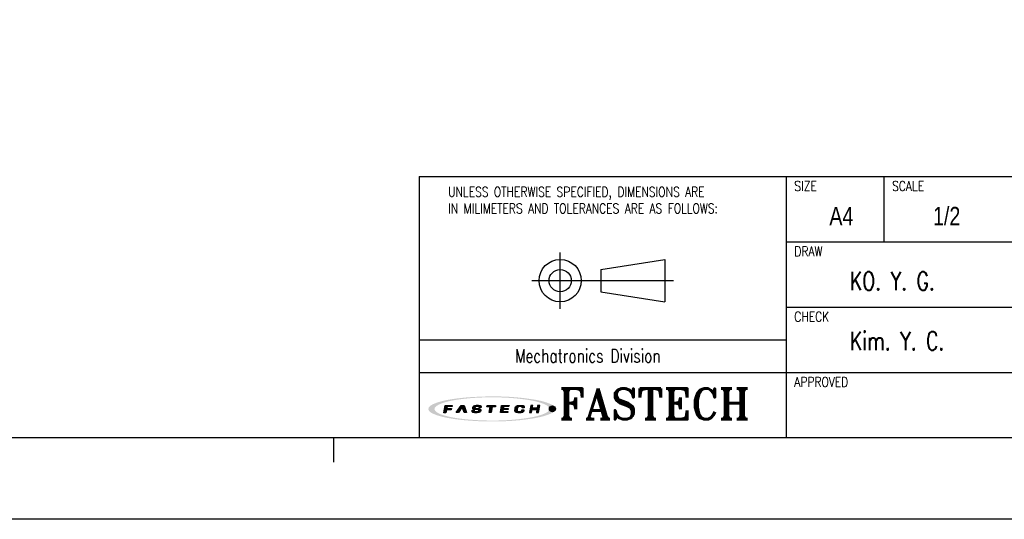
# Model space of a CAD drawing. Header units: millimetres. Extents: x 0 to 594, y 0 to 420.
# Tile 2 of 5: x 220 to 461, y 0 to 122. Entities that reach past the tile are written whole.
import ezdxf

# ---------------------------------------------------------------- set-up
doc = ezdxf.new("R2010")
doc.units = ezdxf.units.MM
for name, color, linetype in [('DIM', 3, 'Continuous'), ('LAYER_2', 1, 'Continuous'), ('LAYER_4', 3, 'Continuous'), ('SHEET', 1, 'Continuous')]:
    doc.layers.add(name, color=color, linetype=linetype)
doc.styles.add('SHB', font='romans.shx', dxfattribs={"width": 0.75, "bigfont": 'whgtxt.shx'})
doc.styles.add('SHEET1', font='ROMANS.SHX', dxfattribs={"width": 0.8, "height": 3})
doc.styles.add('SHEET2', font='txt', dxfattribs={"width": 0.8, "height": 3})
doc.styles.add('SHEET3', font='ROMANT.SHX', dxfattribs={"height": 3})

# ---------------------------------------------------------------- blocks, each defined once
blk = doc.blocks.new('AI9-BLK2')
at = {"layer": 'LAYER_4'}
h = blk.add_hatch(color=12, dxfattribs=at)
edge = h.paths.add_edge_path()
edge.add_spline(control_points=[(66.5, 0), (66.5, -3.5), (61.3, -5.3), (58.7, -6.3), (52, -8.8), (44.8, -10), (37.7, -11), (17.3, -13.9), (-3.7, -14.1), (-24.3, -12.5), (-32.9, -11.8), (-41.6, -10.8), (-50, -8.9), (-54.9, -7.7), (-60.6, -6.4), (-64.7, -3.2), (-73, 3.4), (-52.4, 8.3), (-49.2, 9), (-40.6, 10.9), (-31.8, 11.9), (-23.1, 12.6), (-12.4, 13.4), (-1.5, 13.6), (9.2, 13.3), (19.1, 13), (29, 12.3), (38.8, 10.9), (45.7, 9.9), (52.7, 8.7), (59.3, 6.1), (61.8, 5.2), (66.5, 3.3), (66.5, 0), (66.6, -0.8), (73.6, -0.7), (73.6, 0), (73.5, 3.5), (68.7, 5.4), (66.1, 6.4), (59.6, 9), (52.6, 10.3), (45.8, 11.3), (24.9, 14.6), (3.4, 15.1), (-17.7, 14), (-27.4, 13.6), (-37.2, 12.7), (-46.8, 11.2), (-53.5, 10.1), (-60.4, 8.7), (-66.7, 6.1), (-69.1, 5.1), (-73.9, 3.1), (-73.6, -0.3), (-73.4, -3.7), (-68.1, -5.6), (-65.5, -6.6), (-58.9, -9.2), (-51.8, -10.4), (-44.8, -11.5), (-35, -13), (-25, -13.7), (-15.1, -14.2), (5.8, -15), (27.1, -14.4), (47.8, -11), (54.2, -9.9), (60.6, -8.6), (66.6, -6.1), (69.1, -5.1), (73.5, -3.2), (73.6, 0), (73.6, 0.8), (66.6, 0.9), (66.5, 0)], knot_values=[0, 0, 0, 0, 1, 1, 1, 2, 2, 2, 3, 3, 3, 4, 4, 4, 5, 5, 5, 6, 6, 6, 7, 7, 7, 8, 8, 8, 9, 9, 9, 10, 10, 10, 11, 11, 11, 12, 12, 12, 13, 13, 13, 14, 14, 14, 15, 15, 15, 16, 16, 16, 17, 17, 17, 18, 18, 18, 19, 19, 19, 20, 20, 20, 21, 21, 21, 22, 22, 22, 23, 23, 23, 24, 24, 24, 25, 25, 25, 25], degree=3, periodic=0)
blk = doc.blocks.new('AI9-BLK1')
at = {"layer": 'LAYER_4', "color": 7}
blk.add_blockref('AI9-BLK2', (0, 0), dxfattribs=at)
blk = doc.blocks.new('AI9-BLK3')
at = {"layer": 'LAYER_2'}
for points in [[(-55.6, -4.3), (-54.1, 4.2), (-45.8, 4.1), (-46, 2.8), (-51.9, 2.8), (-52.2, 0.7), (-46.8, 0.6), (-47, -0.8), (-52.4, -0.8), (-53.1, -4.3)], [(-41.4, -4.2), (-35.7, 4.2), (-32.1, 4.2), (-29.5, -4.1), (-32.2, -4.1), (-34.2, 2.7), (-38.7, -4.2)], [(-5.3, 4.2), (4.3, 4.1), (4.1, 2.7), (0.4, 2.7), (-0.8, -4.2), (-3.2, -4.2), (-2.1, 2.7), (-5.6, 2.7)], [(11.4, 4.2), (20, 4.1), (19.8, 2.8), (13.7, 2.8), (13.4, 0.8), (19, 0.7), (18.8, -0.6), (13.1, -0.6), (12.7, -2.7), (18.7, -2.8), (18.5, -4.2), (9.9, -4.2)], [(45, 4.2), (43.5, -4.1), (46, -4.2), (46.6, -0.6), (52.3, -0.7), (51.7, -4.2), (54.1, -4.2), (55.6, 4.2), (53.1, 4.2), (52.5, 0.8), (46.9, 0.8), (47.5, 4.2)]]:
    blk.add_hatch(color=12, dxfattribs=at).paths.add_polyline_path(points)
h = blk.add_hatch(color=12, dxfattribs=at)
edge = h.paths.add_edge_path()
edge.add_spline(control_points=[(-15.2, -1.5), (-15.2, -2.9), (-16.3, -2.9), (-17.5, -2.9), (-17.7, -2.9), (-18.2, -2.9), (-18.5, -2.9), (-20, -2.9), (-20.4, -2.7), (-20.4, -2.1), (-20.4, -1.9), (-20.4, -1.4), (-20.4, -1.4), (-20.4, -1.4), (-22.9, -1.4), (-22.9, -1.4), (-22.9, -1.4), (-22.9, -2.3), (-22.9, -2.5), (-22.9, -3.9), (-21.3, -4.3), (-19.8, -4.3), (-19.5, -4.3), (-17.1, -4.3), (-16.9, -4.3), (-14.1, -4.3), (-12.8, -3.1), (-12.8, -1.8), (-12.8, -1.7), (-12.8, -1.1), (-12.8, -1), (-12.8, 0.2), (-14.1, 0.7), (-16.1, 0.7), (-16.3, 0.7), (-17.5, 0.7), (-17.7, 0.7), (-19.1, 0.7), (-19.7, 0.9), (-19.6, 1.9), (-19.5, 2.9), (-18.4, 2.9), (-17.8, 2.9), (-17.6, 2.9), (-16.5, 2.9), (-16.2, 2.9), (-15, 2.9), (-14.8, 2.6), (-14.8, 2.3), (-14.8, 2.1), (-14.9, 1.7), (-14.9, 1.7), (-14.9, 1.7), (-12.3, 1.6), (-12.3, 1.6), (-12.3, 1.6), (-12.3, 2.6), (-12.3, 2.8), (-12.3, 3.9), (-14.1, 4.3), (-15.7, 4.3), (-16.8, 4.3), (-17.9, 4.3), (-18.2, 4.3), (-20.4, 4.3), (-22, 3.6), (-22.1, 2), (-22.1, 1.8), (-22.1, 1.3), (-22.1, 1.1), (-22.2, -0.1), (-20.7, -0.6), (-19.2, -0.6), (-19, -0.6), (-17.3, -0.7), (-17.1, -0.7), (-15.5, -0.7), (-15.2, -1.1), (-15.2, -1.5)], knot_values=[0, 0, 0, 0, 1, 1, 1, 2, 2, 2, 3, 3, 3, 4, 4, 4, 5, 5, 5, 6, 6, 6, 7, 7, 7, 8, 8, 8, 9, 9, 9, 10, 10, 10, 11, 11, 11, 12, 12, 12, 13, 13, 13, 14, 14, 14, 15, 15, 15, 16, 16, 16, 17, 17, 17, 18, 18, 18, 19, 19, 19, 20, 20, 20, 21, 21, 21, 22, 22, 22, 23, 23, 23, 24, 24, 24, 25, 25, 25, 26, 26, 26, 26], degree=3, periodic=0)
h = blk.add_hatch(color=12, dxfattribs=at)
edge = h.paths.add_edge_path()
edge.add_spline(control_points=[(35, 1.4), (35, 1.4), (37.4, 1.4), (37.4, 1.4), (37.4, 1.4), (37.5, 2), (37.5, 2.4), (37.5, 3.1), (37.3, 4.2), (34.5, 4.2), (34.2, 4.2), (32.2, 4.2), (31.6, 4.2), (28.5, 4.3), (27.4, 2.7), (27.2, 1.5), (27.1, 1), (26.8, -0.6), (26.7, -1.2), (26.5, -2.6), (26.6, -4.3), (30.1, -4.3), (30.5, -4.3), (31.7, -4.3), (32.2, -4.3), (34.9, -4.3), (36.6, -4), (36.9, -2.3), (36.9, -1.9), (37, -1.1), (37, -1.1), (37, -1.1), (34.6, -1.1), (34.6, -1.1), (34.6, -1.1), (34.6, -1.6), (34.6, -1.7), (34.4, -2.5), (33.8, -2.8), (32.5, -2.8), (32.2, -2.8), (31.2, -2.8), (30.8, -2.8), (29.4, -2.8), (29.1, -2.3), (29.2, -1.4), (29.2, -1), (29.5, 0.7), (29.5, 1.1), (29.8, 2.5), (30.7, 2.8), (31.7, 2.8), (32.2, 2.8), (33.4, 2.8), (33.7, 2.8), (34.7, 2.8), (35.1, 2.5), (35.1, 1.9), (35, 1.7), (35, 1.4), (35, 1.4)], knot_values=[0, 0, 0, 0, 1, 1, 1, 2, 2, 2, 3, 3, 3, 4, 4, 4, 5, 5, 5, 6, 6, 6, 7, 7, 7, 8, 8, 8, 9, 9, 9, 10, 10, 10, 11, 11, 11, 12, 12, 12, 13, 13, 13, 14, 14, 14, 15, 15, 15, 16, 16, 16, 17, 17, 17, 18, 18, 18, 19, 19, 19, 20, 20, 20, 20], degree=3, periodic=0)
at = {"layer": 'LAYER_2', "color": 12}
for points in [[(-55.6, -4.3), (-54.1, 4.2), (-45.8, 4.1), (-46, 2.8), (-51.9, 2.8), (-52.2, 0.7), (-46.8, 0.6), (-47, -0.8), (-52.4, -0.8), (-53.1, -4.3)], [(-41.4, -4.2), (-35.7, 4.2), (-32.1, 4.2), (-29.5, -4.1), (-32.2, -4.1), (-34.2, 2.7), (-38.7, -4.2)], [(-5.3, 4.2), (4.3, 4.1), (4.1, 2.7), (0.4, 2.7), (-0.8, -4.2), (-3.2, -4.2), (-2.1, 2.7), (-5.6, 2.7)], [(11.4, 4.2), (20, 4.1), (19.8, 2.8), (13.7, 2.8), (13.4, 0.8), (19, 0.7), (18.8, -0.6), (13.1, -0.6), (12.7, -2.7), (18.7, -2.8), (18.5, -4.2), (9.9, -4.2)], [(45, 4.2), (43.5, -4.1), (46, -4.2), (46.6, -0.6), (52.3, -0.7), (51.7, -4.2), (54.1, -4.2), (55.6, 4.2), (53.1, 4.2), (52.5, 0.8), (46.9, 0.8), (47.5, 4.2)]]:
    blk.add_lwpolyline(points, close=True, dxfattribs=at)
for points, knots in [([(-15.2, -1.5), (-15.2, -2.9), (-16.3, -2.9), (-17.5, -2.9), (-17.7, -2.9), (-18.2, -2.9), (-18.5, -2.9), (-20, -2.9), (-20.4, -2.7), (-20.4, -2.1), (-20.4, -1.9), (-20.4, -1.4), (-20.4, -1.4), (-20.4, -1.4), (-22.9, -1.4), (-22.9, -1.4), (-22.9, -1.4), (-22.9, -2.3), (-22.9, -2.5), (-22.9, -3.9), (-21.3, -4.3), (-19.8, -4.3), (-19.5, -4.3), (-17.1, -4.3), (-16.9, -4.3), (-14.1, -4.3), (-12.8, -3.1), (-12.8, -1.8), (-12.8, -1.7), (-12.8, -1.1), (-12.8, -1), (-12.8, 0.2), (-14.1, 0.7), (-16.1, 0.7), (-16.3, 0.7), (-17.5, 0.7), (-17.7, 0.7), (-19.1, 0.7), (-19.7, 0.9), (-19.6, 1.9), (-19.5, 2.9), (-18.4, 2.9), (-17.8, 2.9), (-17.6, 2.9), (-16.5, 2.9), (-16.2, 2.9), (-15, 2.9), (-14.8, 2.6), (-14.8, 2.3), (-14.8, 2.1), (-14.9, 1.7), (-14.9, 1.7), (-14.9, 1.7), (-12.3, 1.6), (-12.3, 1.6), (-12.3, 1.6), (-12.3, 2.6), (-12.3, 2.8), (-12.3, 3.9), (-14.1, 4.3), (-15.7, 4.3), (-16.8, 4.3), (-17.9, 4.3), (-18.2, 4.3), (-20.4, 4.3), (-22, 3.6), (-22.1, 2), (-22.1, 1.8), (-22.1, 1.3), (-22.1, 1.1), (-22.2, -0.1), (-20.7, -0.6), (-19.2, -0.6), (-19, -0.6), (-17.3, -0.7), (-17.1, -0.7), (-15.5, -0.7), (-15.2, -1.1), (-15.2, -1.5)], [0, 0, 0, 0, 1, 1, 1, 2, 2, 2, 3, 3, 3, 4, 4, 4, 5, 5, 5, 6, 6, 6, 7, 7, 7, 8, 8, 8, 9, 9, 9, 10, 10, 10, 11, 11, 11, 12, 12, 12, 13, 13, 13, 14, 14, 14, 15, 15, 15, 16, 16, 16, 17, 17, 17, 18, 18, 18, 19, 19, 19, 20, 20, 20, 21, 21, 21, 22, 22, 22, 23, 23, 23, 24, 24, 24, 25, 25, 25, 26, 26, 26, 26]), ([(35, 1.4), (35, 1.4), (37.4, 1.4), (37.4, 1.4), (37.4, 1.4), (37.5, 2), (37.5, 2.4), (37.5, 3.1), (37.3, 4.2), (34.5, 4.2), (34.2, 4.2), (32.2, 4.2), (31.6, 4.2), (28.5, 4.3), (27.4, 2.7), (27.2, 1.5), (27.1, 1), (26.8, -0.6), (26.7, -1.2), (26.5, -2.6), (26.6, -4.3), (30.1, -4.3), (30.5, -4.3), (31.7, -4.3), (32.2, -4.3), (34.9, -4.3), (36.6, -4), (36.9, -2.3), (36.9, -1.9), (37, -1.1), (37, -1.1), (37, -1.1), (34.6, -1.1), (34.6, -1.1), (34.6, -1.1), (34.6, -1.6), (34.6, -1.7), (34.4, -2.5), (33.8, -2.8), (32.5, -2.8), (32.2, -2.8), (31.2, -2.8), (30.8, -2.8), (29.4, -2.8), (29.1, -2.3), (29.2, -1.4), (29.2, -1), (29.5, 0.7), (29.5, 1.1), (29.8, 2.5), (30.7, 2.8), (31.7, 2.8), (32.2, 2.8), (33.4, 2.8), (33.7, 2.8), (34.7, 2.8), (35.1, 2.5), (35.1, 1.9), (35, 1.7), (35, 1.4), (35, 1.4)], [0, 0, 0, 0, 1, 1, 1, 2, 2, 2, 3, 3, 3, 4, 4, 4, 5, 5, 5, 6, 6, 6, 7, 7, 7, 8, 8, 8, 9, 9, 9, 10, 10, 10, 11, 11, 11, 12, 12, 12, 13, 13, 13, 14, 14, 14, 15, 15, 15, 16, 16, 16, 17, 17, 17, 18, 18, 18, 19, 19, 19, 20, 20, 20, 20])]:
    blk.add_open_spline(points, degree=3, knots=knots, dxfattribs=at)

msp = doc.modelspace()

# ---------------------------------------------------------------- hatches: boundary and pattern name
h = msp.add_hatch(color=1)
edge = h.paths.add_edge_path()
edge.add_arc((350.6547, 27.0526), 0.7263, 0, 360)

# ---------------------------------------------------------------- linework, layer by layer
at = {"color": 4}
msp.add_line((297, 20), (297, 14), dxfattribs=at)
at = {"color": 6}
msp.add_lwpolyline([(0, 420), (594, 420), (594, 0), (0, 0)], close=True, dxfattribs=at)
at = {"color": 4}
msp.add_lwpolyline([(20, 400), (574, 400), (574, 20), (20, 20)], close=True, dxfattribs=at)
at = {"color": 1}
msp.add_circle((350.6547, 27.0526), 0.7263, dxfattribs=at)
at = {"layer": 'SHEET', "color": 7}
for p, q in [((318, 84), (574, 84)), ((318, 84), (318, 20)), ((408, 84), (408, 20)), ((318, 44), (408, 44))]:
    msp.add_line(p, q, dxfattribs=at)
at = {"layer": 'SHEET'}
for p, q in [((432, 68), (432, 84)), ((408, 68), (574, 68)), ((352.5683, 51.5766), (352.5683, 65.4032)), ((362.5679, 61.2059), (378.2463, 63.6749)), ((378.2463, 63.6749), (378.2463, 53.3049)), ((362.5679, 61.2059), (362.5679, 55.774)), ((345.655, 58.4899), (380.345, 58.4899)), ((362.5679, 55.774), (378.2463, 53.3049)), ((408, 52), (574, 52)), ((318, 36), (574, 36))]:
    msp.add_line(p, q, dxfattribs=at)
for radius in [5.185, 2.7159]:
    msp.add_circle((352.5683, 58.4899), radius, dxfattribs=at)

# ---------------------------------------------------------------- block references
at = {"layer": 'LAYER_2', "color": 7, "lineweight": 5, "xscale": 0.2116800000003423, "yscale": 0.2116800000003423, "zscale": 0.2116800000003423}
msp.add_blockref('AI9-BLK3', (335.8075, 27.0236), dxfattribs=at)
at = {"layer": 'LAYER_4', "color": 7, "lineweight": 5, "xscale": 0.2116800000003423, "yscale": 0.2116800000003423, "zscale": 0.2116800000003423}
msp.add_blockref('AI9-BLK1', (335.8244, 27.0474), dxfattribs=at)

# ---------------------------------------------------------------- texts
at = {"layer": 'DIM', "color": 3, "style": 'SHB', "width": 0.75}
for s, p in [('KO. Y. G.', (423.6103, 56.1279)), ('Kim. Y. C.', (423.6103, 41.4726))]:
    msp.add_text(s, height=4.5, dxfattribs=at).set_placement(p)
at = {"layer": 'SHEET'}
for s, height, style, width, p in [('SIZE', 2.4, 'SHEET1', 0.8, (409.9793, 80.4604)), ('SCALE', 2.4, 'SHEET1', 0.8, (433.9793, 80.4604)), ('UNLESS OTHERWISE SPECIFIED, DIMENSIONS ARE', 2.4, 'SHEET1', 0.8, (325.11, 79.0458)), ('IN MILIMETERS AND TOLERANCES ARE AS FOLLOWS:', 2.4, 'SHEET1', 0.8, (325.11, 74.9652)), ('DRAW', 2.4, 'SHEET1', 0.8, (409.9793, 64.4604)), ('CHECK', 2.4, 'SHEET1', 0.8, (409.9793, 48.4604)), ('Mechatronics Division', 3.3, 'SHEET3', 0.75, (341.5385, 38.3956)), ('APPROVED', 2.4, 'SHEET1', 0.8, (409.9793, 32.4604))]:
    msp.add_text(s, height=height, dxfattribs=dict(at, style=style, width=width)).set_placement(p)
at = {"layer": 'SHEET', "color": 7, "style": 'SHEET2', "width": 0.8}
for s, p in [('A4', (418.5726, 72.0681)), ('1/2', (443.9918, 72.0681))]:
    msp.add_text(s, height=4.5, dxfattribs=at).set_placement(p)
at = {"layer": 'SHEET', "color": 7, "style": 'SHEET3'}
msp.add_text('FASTECH', height=7.5, dxfattribs=at).set_placement((352.21, 24.5201))

doc.saveas('drawing.dxf')
